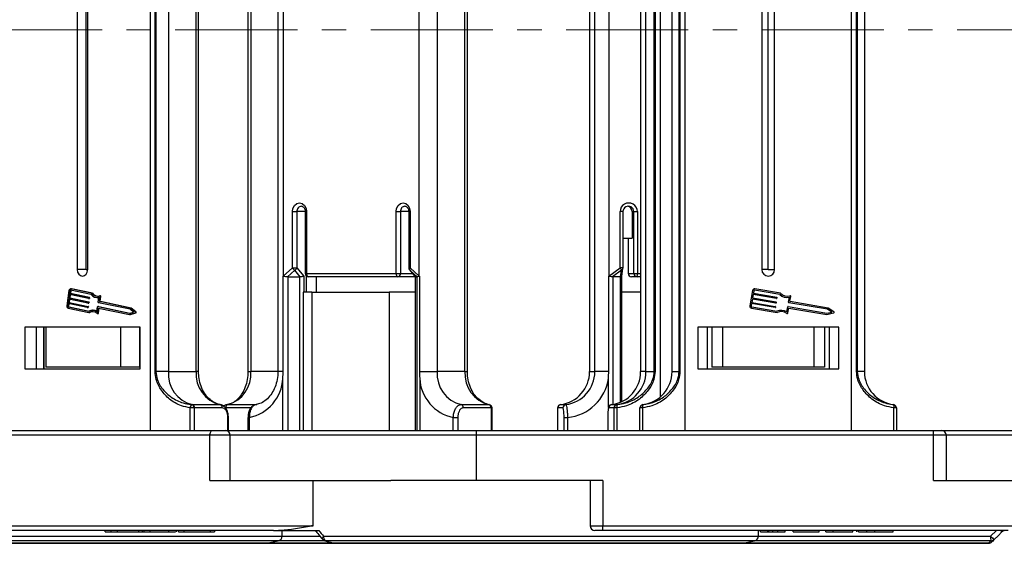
# Model space of a CAD drawing. Header units: millimetres. Extents: x -1637 to 445, y 81 to 1539.
# Tile 10 of 52: x -802 to -648, y 446 to 527. Entities that reach past the tile are written whole.
import ezdxf

# ---------------------------------------------------------------- set-up
doc = ezdxf.new("R2010")
doc.units = ezdxf.units.MM
doc.linetypes.add('CENTERX2', pattern=[20.32, 12.7, -2.54, 2.54, -2.54])

msp = doc.modelspace()

# ---------------------------------------------------------------- linework, layer by layer
at = {"color": 7, "linetype": 'Continuous', "lineweight": 25}
for p, q in [((-781.594, 463.293), (-781.594, 588.293)), ((-698.25, 588.293), (-698.25, 463.293)), ((-672.25, 463.293), (-672.25, 588.293)), ((-702.118, 583.09), (-702.118, 468.497)), ((-780.877, 472.489), (-780.877, 579.097)), ((-780.76, 579.097), (-780.76, 472.489)), ((-778.806, 579.097), (-778.806, 472.489)), ((-774.469, 472.489), (-774.469, 579.097)), ((-774.1, 472.489), (-774.1, 579.097)), ((-766.402, 579.097), (-766.402, 472.489)), ((-765.964, 579.097), (-765.964, 472.489)), ((-761.721, 579.097), (-761.721, 472.489)), ((-736.878, 579.097), (-736.878, 472.489)), ((-732.541, 472.489), (-732.541, 579.097)), ((-732.172, 472.489), (-732.172, 579.097)), ((-713.127, 579.097), (-713.127, 472.489)), ((-713.115, 579.097), (-713.115, 472.489)), ((-712.291, 472.489), (-712.291, 579.097)), ((-705.162, 579.097), (-705.162, 472.489)), ((-705.15, 579.097), (-705.15, 472.489)), ((-704.326, 472.489), (-704.326, 579.097)), ((-703.014, 472.489), (-703.014, 579.097)), ((-702.896, 579.097), (-702.896, 472.489)), ((-700.25, 472.489), (-700.25, 579.097)), ((-699.129, 472.489), (-699.129, 579.097)), ((-699.014, 579.097), (-699.014, 472.489)), ((-671.486, 472.489), (-671.486, 579.097)), ((-671.371, 579.097), (-671.371, 472.489)), ((-670.25, 579.097), (-670.25, 472.489)), ((-760.877, 564.186), (-760.877, 487.401)), ((-739.666, 487.401), (-739.666, 564.186)), ((-710.083, 564.186), (-710.083, 487.401)), ((-793.016, 563.193), (-793.016, 488.393)), ((-791.622, 488.393), (-791.622, 563.193)), ((-791.384, 488.393), (-791.384, 563.193)), ((-686.25, 563.193), (-686.25, 488.393)), ((-685.25, 488.393), (-685.25, 563.193)), ((-684.25, 488.393), (-684.25, 563.193)), ((-759.45, 488.67), (-759.45, 497.443)), ((-759.45, 497.443), (-758.753, 497.443)), ((-758.753, 497.443), (-758.753, 488.67)), ((-757.458, 497.443), (-757.458, 487.793)), ((-757.247, 497.443), (-757.247, 487.793)), ((-743.297, 487.793), (-743.297, 497.443)), ((-743.297, 497.443), (-742.6, 497.443)), ((-742.6, 497.443), (-742.6, 487.793)), ((-741.305, 497.443), (-741.305, 488.67)), ((-741.094, 497.443), (-741.094, 488.67)), ((-708.344, 488.67), (-708.344, 497.443)), ((-707.898, 488.67), (-707.898, 497.443)), ((-706.486, 497.443), (-706.212, 497.443)), ((-706.486, 497.443), (-706.486, 493.293)), ((-706.212, 497.443), (-705.66, 497.443)), ((-706.212, 487.793), (-706.212, 497.443)), ((-705.66, 497.443), (-705.66, 487.793)), ((-707.898, 493.293), (-706.486, 493.293)), ((-707.091, 493.293), (-707.091, 487.793)), ((-791.622, 488.393), (-793.016, 488.393)), ((-791.622, 488.393), (-791.384, 488.393)), ((-760.877, 487.401), (-759.45, 488.67)), ((-759.092, 488.317), (-760.247, 487.29)), ((-759.45, 488.67), (-758.753, 488.67)), ((-758.231, 487.292), (-759.092, 488.317)), ((-758.753, 488.67), (-757.654, 487.363)), ((-741.188, 488.349), (-740.298, 487.289)), ((-740, 487.29), (-741.155, 488.317)), ((-741.155, 488.317), (-740.294, 487.292)), ((-741.094, 488.67), (-739.666, 487.401)), ((-710.083, 487.401), (-708.344, 488.67)), ((-708.117, 488.317), (-709.523, 487.29)), ((-708.28, 487.292), (-708.117, 488.317)), ((-708.104, 487.34), (-707.905, 488.591)), ((-685.25, 488.393), (-686.25, 488.393)), ((-685.25, 488.393), (-684.25, 488.393)), ((-760.914, 472.489), (-760.914, 487.376)), ((-760.169, 487.293), (-758.277, 487.293)), ((-760.169, 487.293), (-760.169, 463.293)), ((-758.277, 463.293), (-758.277, 487.293)), ((-757.307, 487.435), (-757.307, 484.893)), ((-757.247, 487.793), (-743.297, 487.793)), ((-743.008, 487.293), (-756.958, 487.293)), ((-755.758, 487.293), (-755.758, 484.893)), ((-743.297, 487.793), (-742.6, 487.793)), ((-740.301, 487.293), (-743.008, 487.293)), ((-740.299, 487.294), (-740.299, 463.293)), ((-740.294, 487.292), (-740.291, 487.294)), ((-740.289, 487.293), (-740.015, 487.293)), ((-740.289, 487.293), (-740.289, 463.293)), ((-740.015, 463.293), (-740.015, 487.293)), ((-739.629, 487.376), (-739.629, 472.489)), ((-710.128, 472.489), (-710.128, 487.376)), ((-708.307, 487.293), (-709.473, 487.293)), ((-708.104, 467.791), (-708.104, 487.345)), ((-707.091, 487.793), (-706.212, 487.793)), ((-705.715, 487.293), (-706.594, 487.293)), ((-706.212, 487.793), (-705.66, 487.793)), ((-705.162, 487.293), (-705.715, 487.293)), ((-793.947, 485.389), (-794.062, 485.389)), ((-790.768, 484.703), (-794.02, 485.384)), ((-794.02, 485.384), (-793.904, 485.384)), ((-793.904, 485.384), (-793.947, 485.389)), ((-790.653, 484.703), (-793.904, 485.384)), ((-683.353, 484.703), (-687.339, 485.384)), ((-794.308, 485.134), (-794.644, 482.722)), ((-794.326, 483.793), (-794.396, 483.291)), ((-791.354, 483.171), (-794.326, 483.793)), ((-794.228, 484.497), (-794.298, 483.994)), ((-794.298, 483.994), (-791.326, 483.372)), ((-794.298, 483.994), (-794.183, 483.994)), ((-794.214, 483.77), (-794.281, 483.291)), ((-791.256, 483.874), (-794.228, 484.497)), ((-794.144, 485.1), (-794.2, 484.698)), ((-794.2, 484.698), (-791.228, 484.075)), ((-794.2, 484.698), (-794.085, 484.698)), ((-794.116, 484.473), (-794.183, 483.994)), ((-794.183, 483.994), (-791.21, 483.372)), ((-794.144, 485.1), (-794.029, 485.1)), ((-794.029, 485.1), (-794.085, 484.698)), ((-794.085, 484.698), (-791.112, 484.075)), ((-790.848, 484.513), (-794.048, 485.183)), ((-791.249, 483.874), (-791.133, 483.874)), ((-791.228, 484.075), (-791.112, 484.075)), ((-791.194, 484.017), (-791.208, 483.916)), ((-791.208, 483.916), (-791.092, 483.916)), ((-791.194, 484.017), (-791.078, 484.017)), ((-791.078, 484.017), (-791.092, 483.916)), ((-790.768, 484.703), (-790.653, 484.703)), ((-789.887, 484.046), (-789.771, 484.046)), ((-789.738, 483.298), (-789.63, 484.075)), ((-789.546, 483.465), (-789.445, 484.192)), ((-789.411, 484.311), (-789.527, 484.311)), ((-789.445, 484.192), (-789.329, 484.192)), ((-789.43, 483.465), (-789.329, 484.192)), ((-757.767, 484.893), (-757.767, 463.293)), ((-756.453, 484.893), (-757.767, 484.893)), ((-756.453, 484.893), (-756.453, 463.293)), ((-756.453, 484.893), (-744.379, 484.893)), ((-744.379, 484.893), (-744.379, 463.293)), ((-740.299, 484.893), (-744.379, 484.893)), ((-705.162, 484.893), (-708.104, 484.893)), ((-687.692, 485.134), (-688.104, 482.722)), ((-687.714, 483.793), (-687.8, 483.291)), ((-684.071, 483.171), (-687.714, 483.793)), ((-687.594, 484.497), (-687.68, 483.994)), ((-687.68, 483.994), (-684.037, 483.372)), ((-683.951, 483.874), (-687.594, 484.497)), ((-687.491, 485.1), (-687.56, 484.698)), ((-687.56, 484.698), (-683.917, 484.075)), ((-683.45, 484.513), (-687.374, 485.183)), ((-683.875, 484.017), (-683.892, 483.916)), ((-682.09, 483.298), (-681.958, 484.075)), ((-681.855, 483.465), (-681.731, 484.192)), ((-794.424, 483.09), (-794.48, 482.688)), ((-794.48, 482.688), (-794.365, 482.688)), ((-794.44, 482.369), (-791.189, 481.688)), ((-791.452, 482.467), (-794.424, 483.09)), ((-794.412, 482.57), (-791.212, 481.9)), ((-794.412, 482.57), (-794.297, 482.57)), ((-794.396, 483.291), (-791.424, 482.668)), ((-794.396, 483.291), (-794.281, 483.291)), ((-794.312, 483.066), (-794.365, 482.688)), ((-794.297, 482.57), (-791.179, 481.917)), ((-794.281, 483.291), (-791.309, 482.668)), ((-791.445, 482.467), (-791.33, 482.467)), ((-791.424, 482.668), (-791.309, 482.668)), ((-791.39, 482.61), (-791.404, 482.509)), ((-791.404, 482.509), (-791.289, 482.509)), ((-791.39, 482.61), (-791.275, 482.61)), ((-791.347, 483.17), (-791.231, 483.17)), ((-791.326, 483.372), (-791.21, 483.372)), ((-791.292, 483.313), (-791.306, 483.213)), ((-791.306, 483.213), (-791.19, 483.213)), ((-791.292, 483.313), (-791.176, 483.313)), ((-791.275, 482.61), (-791.289, 482.509)), ((-791.176, 483.313), (-791.19, 483.213)), ((-789.944, 481.818), (-789.836, 482.595)), ((-789.802, 481.632), (-789.693, 482.409)), ((-789.679, 482.637), (-789.795, 482.637)), ((-789.788, 482.636), (-784.848, 481.602)), ((-789.788, 482.636), (-789.672, 482.636)), ((-784.764, 482.205), (-789.704, 483.239)), ((-789.693, 482.409), (-784.843, 481.394)), ((-789.686, 481.632), (-789.581, 482.386)), ((-789.679, 482.637), (-789.672, 482.636)), ((-789.672, 482.636), (-784.8, 481.616)), ((-789.546, 483.465), (-789.43, 483.465)), ((-784.703, 482.399), (-789.512, 483.406)), ((-789.512, 483.406), (-789.396, 483.406)), ((-784.587, 482.399), (-789.396, 483.406)), ((-784.228, 481.782), (-784.764, 482.205)), ((-783.973, 481.824), (-784.703, 482.399)), ((-784.703, 482.399), (-784.587, 482.399)), ((-783.857, 481.824), (-784.587, 482.399)), ((-687.835, 483.09), (-687.903, 482.688)), ((-687.854, 482.369), (-683.868, 481.688)), ((-684.192, 482.467), (-687.835, 483.09)), ((-687.82, 482.57), (-683.897, 481.9)), ((-687.8, 483.291), (-684.157, 482.668)), ((-684.115, 482.61), (-684.133, 482.509)), ((-683.995, 483.313), (-684.012, 483.213)), ((-682.343, 481.818), (-682.211, 482.595)), ((-682.168, 481.632), (-682.035, 482.409)), ((-682.152, 482.636), (-676.097, 481.602)), ((-675.994, 482.205), (-682.049, 483.239)), ((-682.035, 482.409), (-676.09, 481.394)), ((-675.918, 482.399), (-681.813, 483.406)), ((-675.336, 481.782), (-675.994, 482.205)), ((-675.024, 481.824), (-675.918, 482.399)), ((-791.189, 481.688), (-791.073, 481.688)), ((-790.529, 482.047), (-790.644, 482.047)), ((-789.884, 481.547), (-789.768, 481.547)), ((-789.802, 481.632), (-789.686, 481.632)), ((-784.848, 481.602), (-784.228, 481.782)), ((-784.843, 481.394), (-783.999, 481.639)), ((-784.843, 481.394), (-784.727, 481.394)), ((-784.727, 481.394), (-783.883, 481.639)), ((-783.999, 481.639), (-783.883, 481.639)), ((-783.973, 481.824), (-783.857, 481.824)), ((-676.097, 481.602), (-675.336, 481.782)), ((-676.09, 481.394), (-675.055, 481.639)), ((-783.226, 479.393), (-801.174, 479.393)), ((-801.174, 479.393), (-801.174, 472.893)), ((-799.439, 479.393), (-799.439, 472.893)), ((-798.273, 479.393), (-798.273, 472.893)), ((-798.215, 479.393), (-798.215, 472.893)), ((-797.894, 479.393), (-797.894, 473.193)), ((-786.278, 479.393), (-786.278, 473.193)), ((-783.286, 479.393), (-783.286, 473.193)), ((-783.226, 472.893), (-783.226, 479.393)), ((-674.25, 479.393), (-696.25, 479.393)), ((-696.25, 479.393), (-696.25, 472.893)), ((-694.75, 479.393), (-694.75, 472.893)), ((-694.75, 479.393), (-694.75, 472.893)), ((-694.05, 479.393), (-694.05, 473.193)), ((-692.369, 479.393), (-692.369, 473.193)), ((-678.131, 479.393), (-678.131, 473.193)), ((-676.45, 479.393), (-676.45, 473.193)), ((-675.75, 479.393), (-675.75, 472.893)), ((-674.25, 472.893), (-674.25, 479.393)), ((-786.278, 473.193), (-797.894, 473.193)), ((-783.286, 473.193), (-786.278, 473.193)), ((-692.369, 473.193), (-694.05, 473.193)), ((-678.131, 473.193), (-692.369, 473.193)), ((-676.45, 473.193), (-678.131, 473.193)), ((-801.174, 472.893), (-783.226, 472.893)), ((-780.877, 472.489), (-780.76, 472.489)), ((-778.806, 472.489), (-780.76, 472.489)), ((-778.806, 472.489), (-774.469, 472.489)), ((-760.941, 463.293), (-760.941, 471.435)), ((-739.629, 472.489), (-736.878, 472.489)), ((-739.603, 471.435), (-739.603, 463.293)), ((-732.541, 472.489), (-736.878, 472.489)), ((-713.115, 472.489), (-713.127, 472.489)), ((-713.115, 472.489), (-712.291, 472.489)), ((-710.128, 472.489), (-712.291, 472.489)), ((-705.162, 472.489), (-705.15, 472.489)), ((-704.326, 472.489), (-705.15, 472.489)), ((-704.326, 472.489), (-703.014, 472.489)), ((-702.896, 472.489), (-703.014, 472.489)), ((-700.25, 472.489), (-699.129, 472.489)), ((-699.129, 472.489), (-699.014, 472.489)), ((-696.25, 472.893), (-674.25, 472.893)), ((-671.486, 472.489), (-671.371, 472.489)), ((-670.25, 472.489), (-671.371, 472.489)), ((-775.388, 463.293), (-775.388, 466.829)), ((-774.783, 466.829), (-775.388, 466.829)), ((-775.159, 467.325), (-775.085, 467.329)), ((-775.085, 467.329), (-770.748, 467.329)), ((-774.727, 466.833), (-774.783, 466.829)), ((-774.783, 466.829), (-774.783, 463.293)), ((-770.39, 466.833), (-774.727, 466.833)), ((-733.157, 467.329), (-728.819, 467.329)), ((-728.462, 466.833), (-732.799, 466.833)), ((-728.819, 467.329), (-728.746, 467.325)), ((-728.406, 466.829), (-728.462, 466.833)), ((-728.406, 463.293), (-728.406, 466.829)), ((-728.314, 463.293), (-728.314, 466.829)), ((-718.098, 466.829), (-718.098, 463.293)), ((-718.084, 466.833), (-718.095, 466.829)), ((-718.095, 466.829), (-718.095, 463.293)), ((-717.26, 466.833), (-718.084, 466.833)), ((-717.648, 467.329), (-716.824, 467.329)), ((-709.296, 466.833), (-710.12, 466.833)), ((-709.684, 467.329), (-708.86, 467.329)), ((-709.285, 466.829), (-709.296, 466.833)), ((-709.285, 463.293), (-709.285, 466.829)), ((-708.839, 466.829), (-709.285, 466.829)), ((-708.86, 467.329), (-708.846, 467.325)), ((-708.839, 466.829), (-708.839, 463.293)), ((-704.855, 466.829), (-705.25, 466.829)), ((-705.25, 463.293), (-705.25, 466.829)), ((-704.855, 466.829), (-704.855, 463.293)), ((-704.811, 467.329), (-704.811, 467.325)), ((-665.689, 467.325), (-665.689, 467.329)), ((-665.645, 463.293), (-665.645, 466.829)), ((-665.25, 466.829), (-665.645, 466.829)), ((-665.25, 466.829), (-665.25, 463.293)), ((-769.522, 463.293), (-769.522, 465.323)), ((-769.448, 465.323), (-769.478, 465.82)), ((-769.431, 465.323), (-769.43, 465.323)), ((-769.43, 463.293), (-769.43, 465.323)), ((-766.391, 465.323), (-766.391, 463.293)), ((-766.18, 465.323), (-766.18, 463.293)), ((-734.364, 465.323), (-733.666, 465.323)), ((-734.364, 463.293), (-734.364, 465.323)), ((-733.666, 465.323), (-733.666, 463.293)), ((-717.096, 465.323), (-716.544, 465.323)), ((-717.096, 463.293), (-717.096, 465.323)), ((-716.544, 465.323), (-716.544, 463.293)), ((-710.287, 465.323), (-710.287, 463.293)), ((-710.287, 465.323), (-710.284, 465.323)), ((-710.284, 465.323), (-710.284, 463.293)), ((-772.327, 462.543), (-830.476, 462.543)), ((-830.042, 463.293), (-771.893, 463.293)), ((-772.327, 455.493), (-772.327, 462.543)), ((-771.893, 463.293), (-769.92, 463.293)), ((-769.92, 463.293), (-730.75, 463.293)), ((-769.17, 455.493), (-769.17, 462.543)), ((-730.75, 462.543), (-730.75, 463.293)), ((-730.75, 463.293), (-659.472, 463.293)), ((-730.75, 455.493), (-730.75, 462.543)), ((-659.472, 462.543), (-730.75, 462.543)), ((-659.472, 462.543), (-659.472, 463.293)), ((-659.472, 463.293), (-658.222, 463.293)), ((-659.472, 455.493), (-659.472, 462.543)), ((-658.222, 463.293), (-639.75, 463.293)), ((-657.472, 455.493), (-657.472, 462.543)), ((-772.327, 455.493), (-756.237, 455.493)), ((-756.237, 448.411), (-756.237, 455.493)), ((-756.237, 455.493), (-744.123, 455.493)), ((-730.75, 455.493), (-744.123, 455.493)), ((-711.028, 455.493), (-730.75, 455.493)), ((-713.028, 455.493), (-713.028, 448.443)), ((-711.028, 455.493), (-711.028, 448.443)), ((-659.472, 455.493), (-639.75, 455.493)), ((-814.387, 448.443), (-756.491, 448.443)), ((-711.028, 448.443), (-640.061, 448.443)), ((-711.028, 447.693), (-711.028, 448.443)), ((-762.403, 447.693), (-813.953, 447.693)), ((-788.662, 447.493), (-788.662, 447.693)), ((-788.662, 447.493), (-787.721, 447.493)), ((-787.721, 447.493), (-787.721, 447.693)), ((-787.721, 447.493), (-786.717, 447.493)), ((-786.717, 447.493), (-786.717, 447.693)), ((-786.717, 447.493), (-783.391, 447.493)), ((-784.911, 447.468), (-784.911, 447.493)), ((-783.391, 447.493), (-783.391, 447.693)), ((-783.391, 447.493), (-782.813, 447.493)), ((-782.813, 447.493), (-782.813, 447.693)), ((-782.813, 447.493), (-782.575, 447.493)), ((-782.575, 447.493), (-782.575, 447.693)), ((-782.575, 447.493), (-781.634, 447.493)), ((-781.634, 447.493), (-781.634, 447.693)), ((-781.634, 447.493), (-778.742, 447.493)), ((-778.742, 447.493), (-778.742, 447.693)), ((-778.742, 447.493), (-777.716, 447.493)), ((-777.586, 447.693), (-777.586, 447.468)), ((-777.246, 447.493), (-777.246, 447.693)), ((-776.351, 447.493), (-776.351, 447.693)), ((-772.238, 447.493), (-772.238, 447.693)), ((-771.538, 447.468), (-771.538, 447.693)), ((-762.403, 447.693), (-755.349, 447.693)), ((-761.056, 446.808), (-761.056, 447.693)), ((-711.028, 447.693), (-712.278, 447.693)), ((-647.839, 447.693), (-711.028, 447.693)), ((-686.791, 446.808), (-686.791, 447.693)), ((-686.441, 447.493), (-686.441, 447.693)), ((-686.441, 447.493), (-685.288, 447.493)), ((-685.288, 447.493), (-685.288, 447.693)), ((-685.131, 447.493), (-685.131, 447.693)), ((-684.514, 447.493), (-684.514, 447.693)), ((-683.749, 447.493), (-683.749, 447.693)), ((-683.749, 447.493), (-682.595, 447.493)), ((-682.595, 447.493), (-682.595, 447.693)), ((-681.364, 447.493), (-681.364, 447.693)), ((-681.364, 447.493), (-677.288, 447.493)), ((-677.288, 447.493), (-677.288, 447.693)), ((-676.288, 447.493), (-676.288, 447.693)), ((-676.288, 447.493), (-675.134, 447.493)), ((-675.134, 447.493), (-675.134, 447.693)), ((-675.134, 447.493), (-672.057, 447.493)), ((-672.057, 447.493), (-672.057, 447.693)), ((-671.441, 447.493), (-671.441, 447.693)), ((-671.173, 447.493), (-671.173, 447.693)), ((-669.868, 447.493), (-669.868, 447.693)), ((-668.604, 447.493), (-668.604, 447.693)), ((-665.749, 447.493), (-665.749, 447.693)), ((-650.566, 446.808), (-649.665, 447.693)), ((-763.63, 445.693), (-843.319, 445.693)), ((-752.826, 445.693), (-763.63, 445.693)), ((-763.483, 445.708), (-761.659, 446.073)), ((-754.391, 446.094), (-753.024, 445.726)), ((-689.365, 445.693), (-752.826, 445.693)), ((-650.897, 445.693), (-689.365, 445.693)), ((-689.218, 445.708), (-687.394, 446.073))]:
    msp.add_line(p, q, dxfattribs=at)
at = {"color": 1, "linetype": 'CENTERX2', "lineweight": 13, "ltscale": 1.5}
msp.add_line((216.688, 525.793), (-898.54, 525.793), dxfattribs=at)
at = {"color": 8, "linetype": 'Continuous', "lineweight": 25}
for p, q in [((-757.458, 497.443), (-758.753, 497.443)), ((-757.247, 497.443), (-757.458, 497.443)), ((-741.305, 497.443), (-742.6, 497.443)), ((-741.094, 497.443), (-741.305, 497.443)), ((-707.898, 497.443), (-708.344, 497.443)), ((-741.094, 488.67), (-741.305, 488.67)), ((-707.898, 488.67), (-708.344, 488.67)), ((-757.654, 487.363), (-757.654, 484.893)), ((-757.247, 487.793), (-757.458, 487.793)), ((-742.6, 487.793), (-740.721, 487.793)), ((-709.473, 487.293), (-709.473, 467.359)), ((-708.307, 467.699), (-708.307, 487.293)), ((-705.66, 487.793), (-705.162, 487.793)), ((-774.1, 472.489), (-774.469, 472.489)), ((-766.402, 472.489), (-765.964, 472.489)), ((-761.721, 472.489), (-765.964, 472.489)), ((-760.914, 472.489), (-761.721, 472.489)), ((-732.541, 472.489), (-732.172, 472.489)), ((-710.16, 466.867), (-710.16, 471.435)), ((-765.93, 466.833), (-769.868, 466.833)), ((-769.525, 467.329), (-765.092, 467.329)), ((-728.314, 466.829), (-728.406, 466.829)), ((-718.095, 466.829), (-718.098, 466.829)), ((-769.522, 465.323), (-769.431, 465.323)), ((-766.391, 465.323), (-766.18, 465.323)), ((-769.17, 462.543), (-772.327, 462.543)), ((-730.75, 462.543), (-769.17, 462.543)), ((-657.472, 462.543), (-659.472, 462.543)), ((-639.75, 462.543), (-657.472, 462.543)), ((-713.028, 448.443), (-711.028, 448.443)), ((-845.877, 446.808), (-761.056, 446.808)), ((-761.659, 446.073), (-845.318, 446.073)), ((-843.455, 445.708), (-763.483, 445.708)), ((-763.483, 445.708), (-752.973, 445.708)), ((-754.372, 446.073), (-761.659, 446.073)), ((-761.056, 446.808), (-755.231, 446.808)), ((-754.597, 446.808), (-686.791, 446.808)), ((-687.394, 446.073), (-754.27, 446.073)), ((-752.904, 445.708), (-689.218, 445.708)), ((-689.218, 445.708), (-650.905, 445.708)), ((-650.539, 446.073), (-687.394, 446.073)), ((-686.791, 446.808), (-650.566, 446.808))]:
    msp.add_line(p, q, dxfattribs=at)
at = {"color": 7, "linetype": 'Continuous', "lineweight": 25, "flags": 128}
for points in [[(-759.45, 497.443), (-759.366, 497.96), (-759.127, 498.398), (-758.77, 498.69), (-758.348, 498.793), (-757.927, 498.69), (-757.57, 498.398), (-757.331, 497.96), (-757.247, 497.443)], [(-743.297, 497.443), (-743.213, 497.96), (-742.974, 498.398), (-742.617, 498.69), (-742.195, 498.793), (-741.774, 498.69), (-741.417, 498.398), (-741.178, 497.96), (-741.094, 497.443)], [(-793.016, 488.393), (-792.954, 488.011), (-792.777, 487.686), (-792.512, 487.469), (-792.2, 487.393), (-791.888, 487.469), (-791.623, 487.686), (-791.446, 488.011), (-791.384, 488.393)], [(-757.247, 487.793), (-757.242, 487.696), (-757.225, 487.602), (-757.198, 487.515), (-757.162, 487.44), (-757.119, 487.378), (-757.069, 487.331), (-757.014, 487.303), (-756.958, 487.293)], [(-743.297, 487.793), (-743.291, 487.696), (-743.275, 487.602), (-743.248, 487.515), (-743.212, 487.44), (-743.168, 487.378), (-743.118, 487.331), (-743.064, 487.303), (-743.008, 487.293)], [(-789.633, 484.054), (-789.677, 484.05), (-789.771, 484.046)], [(-789.445, 484.192), (-789.444, 484.218), (-789.448, 484.243), (-789.457, 484.266), (-789.471, 484.285), (-789.488, 484.3), (-789.508, 484.309), (-789.529, 484.311), (-789.549, 484.307)], [(-789.931, 481.566), (-789.913, 481.554), (-789.893, 481.548), (-789.872, 481.548), (-789.852, 481.555), (-789.833, 481.568), (-789.818, 481.586), (-789.808, 481.607), (-789.802, 481.632)], [(-772.327, 462.543), (-772.318, 462.69), (-772.294, 462.83), (-772.254, 462.96), (-772.2, 463.074), (-772.134, 463.167), (-772.059, 463.236), (-771.978, 463.279), (-771.893, 463.293)], [(-648.806, 447.474), (-649.404, 446.876), (-650.002, 446.278)], [(-648.435, 447.693), (-648.434, 447.689), (-648.433, 447.686), (-648.432, 447.683), (-648.432, 447.681), (-648.432, 447.679), (-648.431, 447.678), (-648.431, 447.677), (-648.431, 447.677)], [(-650.905, 445.708), (-650.904, 445.704), (-650.903, 445.701), (-650.902, 445.699), (-650.901, 445.697), (-650.9, 445.695), (-650.899, 445.694), (-650.898, 445.693), (-650.897, 445.693)]]:
    msp.add_lwpolyline(points, dxfattribs=at)
at = {"color": 8, "linetype": 'Continuous', "lineweight": 25, "flags": 128}
for points in [[(-741.188, 488.349), (-741.186, 488.347), (-741.155, 488.317)], [(-754.764, 446.325), (-754.785, 446.361), (-754.793, 446.427), (-754.778, 446.508), (-754.738, 446.601), (-754.677, 446.703), (-754.597, 446.808)]]:
    msp.add_lwpolyline(points, dxfattribs=at)
at = {"color": 8, "linetype": 'Continuous', "lineweight": 25}
for centre, radius, start, end in [((-757.985, 497.525), 0.772, 95.42144, 186.08973), ((-741.832, 497.525), 0.772, 95.42144, 186.08973), ((-708.276, 488.659), 0.377, 294.92685, 349.7374), ((-717.6, 466.834), 0.495, 119.84764, 180.5216), ((-755.614, 447.63), 0.184, 159.98018, 214.46987)]:
    msp.add_arc(centre, radius, start, end, dxfattribs=at)
at = {"color": 7, "linetype": 'Continuous', "lineweight": 25}
for centre, radius, start, end in [((-707.002, 497.45), 1.342, 359.72068, 180.27932), ((-707.057, 497.447), 0.845, 359.72003, 180.27997), ((-707.335, 497.446), 0.848, 359.84716, 80.45577), ((-758.606, 489.166), 0.979, 210.45082, 240.20705), ((-759.395, 488.947), 0.699, 295.64552, 336.68763), ((-740.805, 488.67), 0.5, 180, 220.0352), ((-740.811, 488.44), 0.365, 140.78343, 199.6972), ((-710.636, 486.951), 2.866, 28.4687, 36.87375), ((-708.399, 488.67), 0.5, 350.93241, 0), ((-685.25, 488.393), 1, 180, 0), ((-760.056, 487.888), 0.956, 210.68066, 216.1139), ((-756.958, 487.793), 0.5, 180, 270), ((-743.059, 487.751), 0.461, 276.38231, 5.20124), ((-738.976, 486.99), 0.803, 149.27378, 155.36932), ((-714.455, 484.248), 5.39, 34.81271, 35.79781), ((-706.592, 487.792), 0.498, 179.82654, 269.82578), ((-705.713, 487.792), 0.499, 179.82822, 269.82581), ((-706.839, 487.67), 1.186, 341.48706, 5.97502), ((-794.048, 485.125), 0.26, 83.86664, 178.05664), ((-687.391, 485.083), 0.306, 80.30687, 170.30687), ((-794.057, 485.097), 0.0868, 83.88233, 178.04727), ((-793.925, 485.088), 0.104, 127.4606, 173.64324), ((-791.251, 483.918), 0.0434, 263.8604, 358.05905), ((-791.244, 484.027), 0.0508, 348.0774, 71.97964), ((-791.137, 483.918), 0.0446, 274.56064, 357.36406), ((-791.128, 484.027), 0.0508, 348.06656, 71.99048), ((-789.88, 485.291), 1.242, 218.8116, 281.62034), ((-789.886, 485.347), 1.093, 216.08769, 287.91745), ((-789.738, 485.395), 1.147, 217.08, 265.45546), ((-789.422, 484.216), 0.0958, 345.52993, 83.54975), ((-687.391, 485.083), 0.102, 80.30687, 170.30687), ((-683.943, 483.925), 0.051, 260.30687, 350.30687), ((-683.925, 484.025), 0.051, 350.30687, 80.30687), ((-682.272, 485.765), 1.719, 226.74758, 280.54353), ((-682.272, 485.765), 1.515, 224.48921, 285.82188), ((-681.831, 484.209), 0.102, 350.30687, 105.82188), ((-794.346, 482.659), 0.305, 168.05573, 251.98262), ((-794.381, 482.667), 0.102, 168.05344, 251.98643), ((-794.265, 482.667), 0.102, 168.05344, 251.98643), ((-791.448, 482.511), 0.0434, 263.87341, 358.02844), ((-791.44, 482.62), 0.0508, 348.03906, 71.99622), ((-791.35, 483.214), 0.0434, 263.89383, 358.02829), ((-791.333, 482.511), 0.0446, 274.56904, 357.33485), ((-791.342, 483.324), 0.0508, 348.0774, 71.97964), ((-791.324, 482.62), 0.0508, 348.03906, 71.99622), ((-791.235, 483.215), 0.0446, 274.5471, 357.35679), ((-791.226, 483.324), 0.0508, 348.0774, 71.97964), ((-789.793, 482.593), 0.0434, 83.84533, 178.07412), ((-789.688, 483.288), 0.0508, 168.0295, 251.99322), ((-789.496, 483.454), 0.0508, 168.0774, 251.97964), ((-789.381, 483.454), 0.0508, 168.0774, 251.97964), ((-687.803, 482.671), 0.306, 170.30687, 260.30687), ((-687.803, 482.671), 0.102, 170.30687, 260.30687), ((-684.183, 482.518), 0.051, 260.30687, 350.30687), ((-684.166, 482.618), 0.051, 350.30687, 80.30687), ((-684.063, 483.221), 0.051, 260.30687, 350.30687), ((-684.046, 483.322), 0.051, 350.30687, 80.30687), ((-682.16, 482.586), 0.051, 80.30687, 170.30687), ((-682.04, 483.289), 0.051, 170.30687, 260.30687), ((-681.805, 483.456), 0.051, 170.30687, 260.30687), ((-790.643, 480.864), 1.182, 53.78917, 118.7824), ((-790.642, 480.788), 1.053, 47.5832, 121.29344), ((-790.522, 480.788), 1.055, 93.48284, 121.46446), ((-790.536, 480.85), 1.197, 59.88449, 89.66515), ((-789.775, 481.636), 0.0897, 274.8288, 357.08549), ((-784.043, 481.74), 0.11, 293.90506, 50.23032), ((-783.928, 481.74), 0.11, 293.90506, 50.23032), ((-683.201, 480.328), 1.719, 60.07022, 113.86617), ((-683.201, 480.328), 1.515, 54.79186, 116.12453), ((-682.269, 481.649), 0.102, 234.79186, 350.30687), ((-675.079, 481.738), 0.102, 283.32833, 57.28541), ((-773.872, 472.126), 4.948, 175.78294, 255.80645), ((-769.534, 472.126), 4.948, 175.78328, 255.80611), ((-770.868, 472.065), 4.923, 285.83162, 4.94953), ((-767.504, 471.76), 6.572, 281.62527, 357.16445), ((-733.039, 471.76), 6.572, 182.83552, 258.37491), ((-731.944, 472.126), 4.948, 175.78307, 255.80632), ((-727.606, 472.126), 4.948, 175.78323, 255.80637), ((-718.304, 472.476), 5.189, 277.25429, 0.14479), ((-717.48, 472.476), 5.189, 277.25429, 0.14479), ((-717.262, 472.463), 7.176, 275.74335, 351.76572), ((-710.339, 472.476), 5.189, 277.25401, 0.14506), ((-709.515, 472.476), 5.189, 277.2542, 0.14488), ((-705.45, 472.489), 5.2, 277.05413, 0), ((-665.05, 472.489), 5.2, 180, 262.94587), ((-774.808, 466.862), 0.581, 127.18951, 183.22129), ((-775.279, 466.843), 0.497, 358.45666, 76.02158), ((-775.202, 466.868), 0.476, 355.78283, 75.80486), ((-770.864, 466.867), 0.476, 355.78589, 75.80407), ((-769.396, 466.873), 0.473, 105.83382, 184.94944), ((-733.273, 466.868), 0.476, 355.78283, 75.80486), ((-728.936, 466.868), 0.476, 355.78413, 75.80356), ((-728.858, 466.884), 0.455, 353.11534, 75.74777), ((-728.814, 466.829), 0.5, 360, 80.97776), ((-717.598, 466.829), 0.5, 120.41037, 180), ((-717.585, 466.834), 0.499, 97.25744, 180.14187), ((-716.761, 466.834), 0.499, 97.25631, 180.143), ((-709.621, 466.834), 0.499, 97.25562, 180.14563), ((-708.797, 466.834), 0.499, 97.25562, 180.14563), ((-708.783, 466.826), 0.503, 97.1936, 179.61534), ((-707.364, 467.098), 1.498, 171.29304, 190.31713), ((-704.75, 466.833), 0.5, 97.05413, 180), ((-704.751, 466.829), 0.499, 96.9666, 179.95043), ((-704.122, 467.015), 0.756, 155.78619, 194.16765), ((-665.75, 466.833), 0.5, 0, 82.94587), ((-666.378, 467.015), 0.756, 345.83178, 24.21267), ((-665.749, 466.829), 0.499, 0.04968, 83.03232), ((-769.92, 462.543), 0.75, 0, 90), ((-658.222, 462.543), 0.75, 0, 90), ((-756.491, 447.435), 1.008, 75.41024, 89.96924), ((-755.19, 448.444), 1.301, 180.01215, 181.79859), ((-712.278, 448.443), 0.75, 180, 270), ((-645.787, 450.869), 4.544, 224.34638, 228.36066), ((-763.63, 446.443), 0.75, 270, 281.30993), ((-761.806, 446.808), 0.75, 281.30993, 0), ((-754.191, 446.808), 0.75, 220.09253, 255.0166), ((-753.826, 446.71), 0.777, 172.72499, 235.11444), ((-754.295, 446.422), 0.35, 255.10155, 273.96987), ((-752.826, 446.443), 0.75, 255.04657, 270), ((-752.93, 446.058), 0.351, 255.13244, 274.1316), ((-752.825, 445.915), 0.222, 249.11166, 269.8085), ((-689.365, 446.443), 0.75, 270, 281.30993), ((-687.541, 446.808), 0.75, 281.30993, 0), ((-650.867, 446.417), 0.71, 266.91788, 314.78326), ((-650.897, 446.443), 0.75, 270, 315), ((-644.345, 446.669), 6.223, 178.72178, 185.50203), ((-646.068, 451.027), 6.166, 223.16724, 230.36567), ((-650.502, 446.782), 0.71, 267.03133, 314.78241)]:
    msp.add_arc(centre, radius, start, end, dxfattribs=at)
for centre, major_axis, ratio, start_param, end_param in [((-759.721, 486.368), (1.956, 0.59), 0.704898, 1.9778606, 2.0005808), ((-760.362, 486.293), (0.773, 0.773), 0.8218828, 0.6879424, 0.766819), ((-758.47, 486.293), (0.773, 0.773), 0.8218828, 0.6416392, 0.6879424), ((-739.299, 486.293), (-0.997, 0.997), 0.0713967, 6.2119095, 6.2582128), ((-739.025, 486.293), (-0.997, 0.997), 0.0713967, 6.133033, 6.2119095), ((-738.51, 486.368), (1.997, -1.494), 0.0685133, 2.2159358, 2.2386561), ((-710.303, 486.368), (1.952, 1.364), 0.3198437, 1.2408292, 1.2635495), ((-710.27, 486.293), (0.948, 0.948), 0.3364684, 0.3245694, 0.403446), ((-709.104, 486.293), (0.948, 0.948), 0.3364684, 0.2782662, 0.3245694), ((-730.791, 448.754), (42.006, -41.13), 0.3184331, 4.4224891, 4.4429677)]:
    msp.add_ellipse(centre, major_axis=major_axis, ratio=ratio, start_param=start_param, end_param=end_param, dxfattribs=at)
for points, knots in [([(-758.059, 498.287), (-758.049, 498.289), (-757.967, 498.305), (-757.826, 498.239), (-757.639, 498.068), (-757.511, 497.825), (-757.462, 497.603), (-757.459, 497.474), (-757.458, 497.443)], [0, 0, 0, 0, 0.0393121, 0.3146688, 0.531364, 0.7332737, 0.9354097, 1, 1, 1, 1]), ([(-741.906, 498.287), (-741.896, 498.289), (-741.814, 498.305), (-741.673, 498.239), (-741.486, 498.068), (-741.358, 497.825), (-741.309, 497.603), (-741.306, 497.474), (-741.305, 497.443)], [0, 0, 0, 0, 0.0393142, 0.3146686, 0.5313636, 0.7332744, 0.9354096, 1, 1, 1, 1]), ([(-760.828, 487.325), (-760.839, 487.327), (-760.857, 487.33), (-760.883, 487.338), (-760.9, 487.346), (-760.91, 487.357), (-760.914, 487.367), (-760.914, 487.373), (-760.914, 487.376)], [0, 0, 0, 0, 0.3120082, 0.5308935, 0.7513183, 0.8426019, 0.9348029, 1, 1, 1, 1]), ([(-760.247, 487.29), (-760.331, 487.288), (-760.515, 487.282), (-760.71, 487.307), (-760.813, 487.323), (-760.828, 487.325)], [0, 0, 0, 0, 0.4210415, 0.915761, 1, 1, 1, 1]), ([(-757.654, 487.363), (-757.656, 487.363), (-757.687, 487.353), (-757.786, 487.328), (-757.975, 487.292), (-758.151, 487.292), (-758.231, 487.292)], [0, 0, 0, 0, 0.0100763, 0.2295002, 0.6470014, 1, 1, 1, 1]), ([(-739.706, 487.325), (-739.755, 487.316), (-739.881, 487.291), (-739.967, 487.28), (-739.997, 487.289), (-740, 487.29)], [0, 0, 0, 0, 0.3574756, 0.9219708, 1, 1, 1, 1]), ([(-739.629, 487.376), (-739.629, 487.374), (-739.629, 487.369), (-739.631, 487.361), (-739.637, 487.351), (-739.655, 487.338), (-739.679, 487.331), (-739.699, 487.327), (-739.706, 487.325)], [0, 0, 0, 0, 0.0449236, 0.1257297, 0.2065167, 0.3390428, 0.7568713, 1, 1, 1, 1]), ([(-710.029, 487.325), (-710.042, 487.327), (-710.062, 487.33), (-710.091, 487.338), (-710.111, 487.346), (-710.123, 487.357), (-710.128, 487.367), (-710.128, 487.373), (-710.128, 487.376)], [0, 0, 0, 0, 0.3119931, 0.530828, 0.7513333, 0.8426098, 0.9347901, 1, 1, 1, 1]), ([(-709.523, 487.29), (-709.584, 487.288), (-709.717, 487.282), (-709.903, 487.307), (-710.013, 487.323), (-710.029, 487.325)], [0, 0, 0, 0, 0.4210283, 0.9157523, 1, 1, 1, 1]), ([(-708.106, 487.34), (-708.106, 487.339), (-708.102, 487.321), (-708.146, 487.292), (-708.238, 487.292), (-708.28, 487.292)], [0, 0, 0, 0, 0.0458123, 0.5628339, 1, 1, 1, 1]), ([(-775.388, 466.829), (-775.85, 466.916), (-777.004, 467.131), (-778.596, 468.062), (-779.923, 469.508), (-780.727, 471.019), (-780.833, 472.067), (-780.877, 472.489)], [0, 0, 0, 0, 0.1717586, 0.4284861, 0.6465018, 0.8576675, 1, 1, 1, 1]), ([(-780.76, 472.489), (-780.71, 472.081), (-780.585, 471.068), (-779.699, 469.669), (-778.323, 468.373), (-776.785, 467.628), (-775.668, 467.382), (-775.217, 467.331), (-775.159, 467.325)], [0, 0, 0, 0, 0.1442722, 0.3583691, 0.5770625, 0.8312307, 0.9783718, 1, 1, 1, 1]), ([(-770.53, 467.306), (-770.655, 467.325), (-771.055, 467.385), (-771.719, 467.657), (-772.504, 468.245), (-773.196, 469.093), (-773.727, 470.17), (-774.046, 471.33), (-774.083, 472.122), (-774.1, 472.489)], [0, 0, 0, 0, 0.0728758, 0.233331, 0.3860656, 0.5488349, 0.7074027, 0.8641637, 1, 1, 1, 1]), ([(-766.402, 472.489), (-766.408, 472.284), (-766.424, 471.658), (-766.611, 470.635), (-767.026, 469.522), (-767.605, 468.592), (-768.292, 467.9), (-769.026, 467.45), (-769.51, 467.353), (-769.753, 467.305)], [0, 0, 0, 0, 0.075366, 0.2289588, 0.3821447, 0.5347899, 0.6876576, 0.8431025, 1, 1, 1, 1]), ([(-761.721, 472.489), (-761.726, 472.286), (-761.743, 471.664), (-761.939, 470.644), (-762.377, 469.53), (-762.992, 468.597), (-763.73, 467.899), (-764.514, 467.452), (-765.039, 467.353), (-765.292, 467.306)], [0, 0, 0, 0, 0.0752168, 0.2301799, 0.3849407, 0.539443, 0.6946506, 0.8528218, 1, 1, 1, 1]), ([(-760.941, 471.435), (-760.94, 471.45), (-760.923, 471.801), (-760.918, 472.153), (-760.914, 472.489)], [0, 0, 0, 0, 0.0418173, 1, 1, 1, 1]), ([(-739.629, 472.489), (-739.625, 472.153), (-739.621, 471.801), (-739.604, 471.45), (-739.603, 471.435)], [0, 0, 0, 0, 0.9581831, 1, 1, 1, 1]), ([(-729.725, 467.686), (-729.777, 467.708), (-730.088, 467.837), (-730.648, 468.333), (-731.327, 469.183), (-731.838, 470.28), (-732.126, 471.41), (-732.158, 472.161), (-732.172, 472.489)], [0, 0, 0, 0, 0.0388297, 0.2337296, 0.4414038, 0.6441417, 0.8447667, 1, 1, 1, 1]), ([(-710.16, 471.435), (-710.159, 471.45), (-710.138, 471.801), (-710.133, 472.153), (-710.128, 472.489)], [0, 0, 0, 0, 0.0418171, 1, 1, 1, 1]), ([(-708.846, 467.325), (-708.382, 467.398), (-707.221, 467.582), (-705.574, 468.379), (-704.135, 469.668), (-703.2, 471.068), (-703.068, 472.082), (-703.014, 472.489)], [0, 0, 0, 0, 0.1686992, 0.4228881, 0.6416003, 0.8557161, 1, 1, 1, 1]), ([(-702.896, 472.489), (-702.942, 472.067), (-703.058, 471.019), (-703.928, 469.508), (-705.365, 468.062), (-707.089, 467.131), (-708.338, 466.916), (-708.839, 466.829)], [0, 0, 0, 0, 0.1423329, 0.3534992, 0.5715144, 0.8282429, 1, 1, 1, 1]), ([(-699.014, 472.489), (-699.06, 472.067), (-699.173, 471.019), (-700.029, 469.508), (-701.44, 468.062), (-703.135, 467.131), (-704.363, 466.916), (-704.855, 466.829)], [0, 0, 0, 0, 0.1423325, 0.3534988, 0.5715136, 0.8282417, 1, 1, 1, 1]), ([(-704.811, 467.325), (-704.361, 467.398), (-703.231, 467.582), (-701.628, 468.379), (-700.225, 469.668), (-699.311, 471.068), (-699.181, 472.082), (-699.129, 472.489)], [0, 0, 0, 0, 0.1686994, 0.4228874, 0.6416001, 0.8557156, 1, 1, 1, 1]), ([(-665.645, 466.829), (-666.137, 466.916), (-667.365, 467.131), (-669.06, 468.062), (-670.471, 469.508), (-671.326, 471.019), (-671.44, 472.067), (-671.486, 472.489)], [0, 0, 0, 0, 0.17175827, 0.42848639, 0.64650118, 0.85766751, 1, 1, 1, 1]), ([(-671.371, 472.489), (-671.319, 472.081), (-671.189, 471.068), (-670.275, 469.669), (-668.873, 468.373), (-667.321, 467.628), (-666.199, 467.382), (-665.747, 467.331), (-665.689, 467.325)], [0, 0, 0, 0, 0.144272, 0.3583691, 0.5770626, 0.8312297, 0.9783707, 1, 1, 1, 1]), ([(-728.746, 467.325), (-729.034, 467.393), (-729.711, 467.553), (-730.321, 468.1), (-730.672, 468.415)], [0, 0, 0, 0, 0.4255129, 1, 1, 1, 1]), ([(-769.478, 465.82), (-769.479, 465.841), (-769.494, 466.119), (-769.691, 466.584), (-770.041, 467.06), (-770.446, 467.314), (-770.703, 467.31), (-770.797, 467.308)], [0, 0, 0, 0, 0.0264019, 0.3359105, 0.6244752, 0.8628916, 1, 1, 1, 1]), ([(-769.522, 465.323), (-769.527, 465.438), (-769.538, 465.721), (-769.644, 466.145), (-769.84, 466.525), (-770.099, 466.783), (-770.293, 466.816), (-770.39, 466.833)], [0, 0, 0, 0, 0.1452315, 0.3604009, 0.5741416, 0.7870542, 1, 1, 1, 1]), ([(-769.655, 467.291), (-769.709, 467.289), (-769.922, 467.282), (-770.137, 467.163), (-770.249, 467.025), (-770.255, 467.018)], [0, 0, 0, 0, 0.2426732, 0.9614175, 1, 1, 1, 1]), ([(-765.023, 467.32), (-765.049, 467.324), (-765.225, 467.351), (-765.552, 467.212), (-765.932, 466.898), (-766.222, 466.383), (-766.388, 465.819), (-766.372, 465.445), (-766.367, 465.324)], [0, 0, 0, 0, 0.031295, 0.2183328, 0.4063, 0.6270875, 0.8790694, 1, 1, 1, 1]), ([(-765.074, 467.329), (-765.202, 467.307), (-765.459, 467.263), (-765.794, 466.921), (-766.043, 466.417), (-766.17, 465.852), (-766.177, 465.475), (-766.18, 465.323)], [0, 0, 0, 0, 0.2132163, 0.4262458, 0.6399026, 0.8548899, 1, 1, 1, 1]), ([(-734.364, 465.323), (-734.346, 465.55), (-734.311, 466.003), (-734.095, 466.606), (-733.786, 467.06), (-733.454, 467.296), (-733.24, 467.32), (-733.157, 467.329)], [0, 0, 0, 0, 0.21599551, 0.43201377, 0.64792186, 0.86290046, 1, 1, 1, 1]), ([(-732.799, 466.833), (-732.861, 466.826), (-733.021, 466.808), (-733.265, 466.63), (-733.487, 466.288), (-733.637, 465.834), (-733.657, 465.494), (-733.666, 465.323)], [0, 0, 0, 0, 0.1369152, 0.3517123, 0.5676368, 0.7838231, 1, 1, 1, 1]), ([(-717.651, 467.322), (-717.667, 467.322), (-717.737, 467.323), (-717.798, 467.288), (-717.844, 467.261)], [0, 0, 0, 0, 0.232723, 1, 1, 1, 1]), ([(-717.096, 465.323), (-717.096, 465.438), (-717.098, 465.721), (-717.119, 466.145), (-717.156, 466.525), (-717.205, 466.783), (-717.242, 466.816), (-717.26, 466.833)], [0, 0, 0, 0, 0.1452306, 0.3603971, 0.5741347, 0.7870517, 1, 1, 1, 1]), ([(-716.824, 467.329), (-716.799, 467.307), (-716.748, 467.263), (-716.67, 466.921), (-716.604, 466.417), (-716.561, 465.852), (-716.549, 465.475), (-716.544, 465.323)], [0, 0, 0, 0, 0.2132203, 0.4262476, 0.6399026, 0.8548893, 1, 1, 1, 1]), ([(-709.69, 467.317), (-709.726, 467.314), (-709.818, 467.308), (-709.941, 467.231), (-710.044, 467.129), (-710.111, 467.017), (-710.166, 466.875), (-710.215, 466.649), (-710.261, 466.235), (-710.286, 465.734), (-710.285, 465.429), (-710.284, 465.324)], [0, 0, 0, 0, 0.04007007, 0.103274, 0.16030067, 0.21794456, 0.29011778, 0.43280561, 0.67373673, 0.88763534, 1, 1, 1, 1]), ([(-710.12, 466.833), (-710.131, 466.826), (-710.162, 466.808), (-710.208, 466.63), (-710.25, 466.288), (-710.279, 465.834), (-710.283, 465.494), (-710.284, 465.323)], [0, 0, 0, 0, 0.1369155, 0.3517126, 0.5676338, 0.7838202, 1, 1, 1, 1]), ([(-762.403, 447.693), (-762.052, 447.704), (-760.213, 447.76), (-758.155, 448.115), (-756.49, 448.403)], [0, 0, 0, 0, 0.1910647, 1, 1, 1, 1]), ([(-756.49, 448.403), (-756.462, 448.407), (-756.407, 448.414), (-756.334, 448.416), (-756.278, 448.414), (-756.249, 448.412), (-756.237, 448.411)], [0, 0, 0, 0, 0.3366044, 0.6542081, 0.8622601, 1, 1, 1, 1]), ([(-777.246, 447.493), (-777.104, 447.493), (-776.849, 447.493), (-776.503, 447.493), (-776.351, 447.493)], [0, 0, 0, 0, 0.5595575, 1, 1, 1, 1]), ([(-776.351, 447.493), (-775.962, 447.493), (-775.185, 447.493), (-773.884, 447.493), (-772.89, 447.493), (-772.455, 447.493), (-772.238, 447.493)], [0, 0, 0, 0, 0.2798254, 0.5586392, 0.778988, 1, 1, 1, 1]), ([(-772.238, 447.493), (-771.984, 447.493), (-771.583, 447.493), (-771.611, 447.493), (-771.621, 447.493)], [0, 0, 0, 0, 0.6339852, 1, 1, 1, 1]), ([(-755.991, 447.683), (-755.981, 447.68), (-755.934, 447.669), (-755.842, 447.617), (-755.765, 447.523), (-755.739, 447.491)], [0, 0, 0, 0, 0.1412735, 0.7093594, 1, 1, 1, 1]), ([(-755.766, 447.526), (-755.683, 447.426), (-755.352, 447.026), (-755.016, 446.625), (-754.765, 446.325)], [0, 0, 0, 0, 0.2500417, 1, 1, 1, 1]), ([(-685.288, 447.493), (-685.282, 447.493), (-685.271, 447.493), (-685.174, 447.493), (-685.131, 447.493)], [0, 0, 0, 0, 0.5609963, 1, 1, 1, 1]), ([(-685.131, 447.493), (-685.091, 447.493), (-685.011, 447.493), (-684.799, 447.493), (-684.622, 447.493), (-684.514, 447.493)], [0, 0, 0, 0, 0.2807457, 0.5609386, 1, 1, 1, 1]), ([(-684.514, 447.493), (-684.374, 447.493), (-684.165, 447.493), (-683.935, 447.493), (-683.745, 447.493), (-683.747, 447.493), (-683.749, 447.493)], [0, 0, 0, 0, 0.2493941, 0.3744254, 0.4994547, 1, 1, 1, 1]), ([(-671.173, 447.493), (-670.996, 447.493), (-670.679, 447.493), (-670.116, 447.493), (-669.868, 447.493)], [0, 0, 0, 0, 0.559957, 1, 1, 1, 1]), ([(-669.868, 447.493), (-669.638, 447.493), (-669.227, 447.493), (-668.794, 447.493), (-668.604, 447.493)], [0, 0, 0, 0, 0.5595682, 1, 1, 1, 1]), ([(-668.604, 447.493), (-668.157, 447.493), (-667.264, 447.493), (-666.271, 447.493), (-665.805, 447.493), (-665.768, 447.493), (-665.749, 447.493)], [0, 0, 0, 0, 0.2798272, 0.5586382, 0.7789885, 1, 1, 1, 1]), ([(-648.431, 447.677), (-648.489, 447.661), (-648.629, 447.622), (-648.741, 447.528), (-648.806, 447.474)], [0, 0, 0, 0, 0.4157181, 1, 1, 1, 1]), ([(-754.27, 446.073), (-753.914, 445.977), (-753.458, 445.856), (-753.003, 445.734), (-752.904, 445.708)], [0, 0, 0, 0, 0.7828259, 1, 1, 1, 1]), ([(-650.905, 445.708), (-650.822, 445.791), (-650.7, 445.913), (-650.577, 446.034), (-650.539, 446.073)], [0, 0, 0, 0, 0.6855356, 1, 1, 1, 1]), ([(-650.002, 446.278), (-650.04, 446.239), (-650.162, 446.118), (-650.283, 445.996), (-650.367, 445.913)], [0, 0, 0, 0, 0.3144767, 1, 1, 1, 1])]:
    msp.add_open_spline(points, degree=3, knots=knots, dxfattribs=at)

doc.saveas('drawing.dxf')
